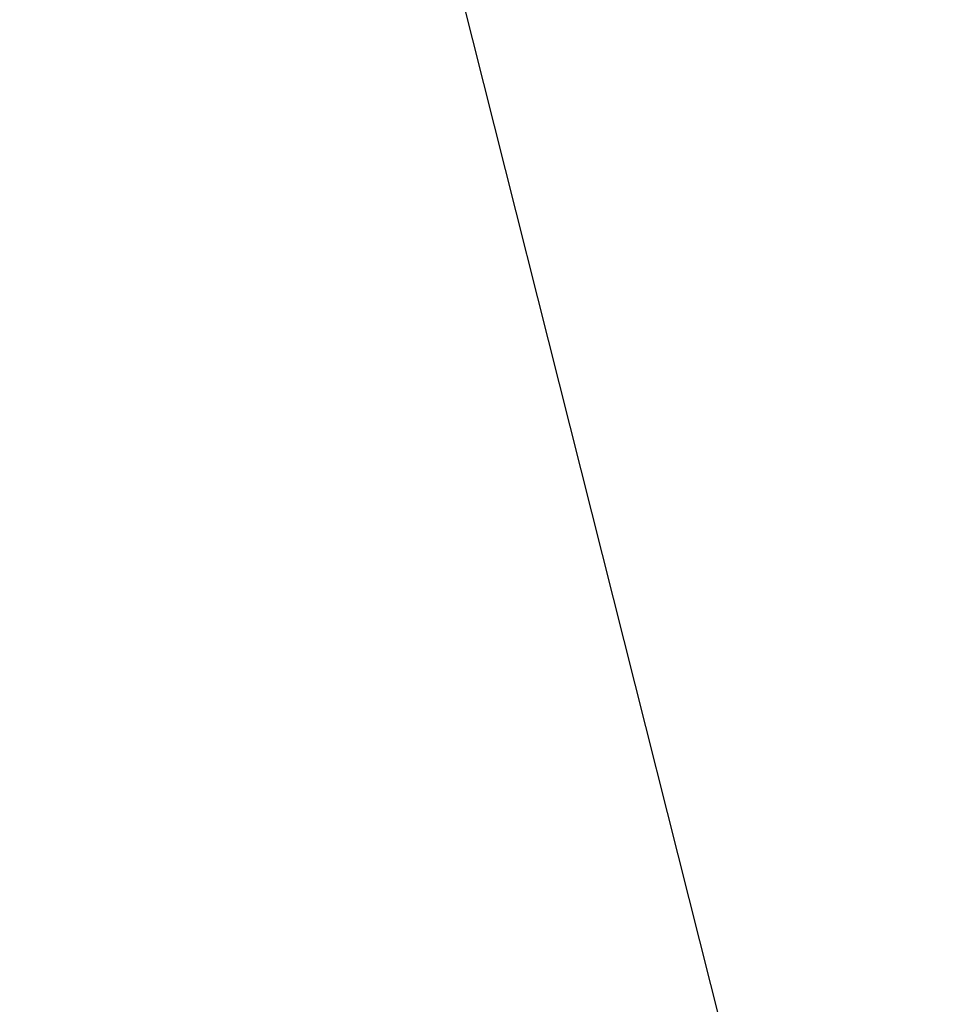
# Paper-space layout '_Isométrica' of a CAD drawing. Header units: millimetres. Extents: x -968 to -258, y -965 to -50.
# Tile 129 of 147: x -478.6 to -477.29, y -533.31 to -531.92. Entities that reach past the tile are written whole.
import ezdxf

# ---------------------------------------------------------------- set-up
doc = ezdxf.new("R2010")
doc.units = ezdxf.units.MM

psp = doc.layouts.new('_Isométrica')

# ---------------------------------------------------------------- linework, layer by layer
at = {"color": 7, "linetype": 'Continuous', "lineweight": 25, "flags": 128}
psp.add_lwpolyline([(-474.2035, -626.3433), (-472.9208, -620.3422), (-471.8837, -614.1432), (-471.094, -607.7572), (-470.5531, -601.1954), (-470.262, -594.4693), (-470.2211, -587.5906), (-470.4306, -580.5716), (-470.89, -573.4244), (-471.5986, -566.1616), (-472.5551, -558.796), (-473.7579, -551.3405), (-475.2047, -543.8081), (-476.8932, -536.2121), (-478.8203, -528.5658), (-480.9827, -520.8826), (-483.3765, -513.176), (-483.5228, -512.727)], dxfattribs=at)
at = {"color": 7, "linetype": 'Continuous', "lineweight": 25}
psp.add_open_spline([(-889.0084, -532.0729), (-888.2747, -533.9727), (-886.1498, -539.4744), (-882.4852, -548.5624), (-877.9547, -559.3211), (-873.2342, -570.0425), (-868.3304, -580.7193), (-863.246, -591.3441), (-857.9848, -601.9093), (-852.5505, -612.4076), (-846.947, -622.8316), (-841.1781, -633.1741), (-835.2479, -643.4278), (-829.1606, -653.5854), (-822.9204, -663.6399), (-816.5318, -673.5841), (-809.9992, -683.4111), (-803.3271, -693.114), (-796.5203, -702.686), (-789.5833, -712.1202), (-782.521, -721.4101), (-775.3383, -730.5491), (-768.0402, -739.5308), (-760.6317, -748.3488), (-753.118, -756.9968), (-745.5041, -765.4687), (-737.7953, -773.7586), (-729.9969, -781.8604), (-722.1143, -789.7685), (-714.1528, -797.4772), (-706.1178, -804.981), (-698.015, -812.2744), (-689.8497, -819.3522), (-681.6276, -826.2093), (-673.3543, -832.8407), (-665.0353, -839.2415), (-656.6764, -845.4071), (-648.2833, -851.3327), (-639.8616, -857.0141), (-631.4172, -862.447), (-622.9558, -867.6272), (-614.4833, -872.5506), (-606.0054, -877.2136), (-597.5282, -881.6124), (-589.0574, -885.7435), (-580.5992, -889.6035), (-572.1596, -893.1892), (-563.7446, -896.4976), (-555.3604, -899.5258), (-547.0132, -902.2714), (-538.7092, -904.7318), (-530.4545, -906.905), (-522.2557, -908.7889), (-514.119, -910.3819), (-506.0508, -911.6826), (-498.0575, -912.6899), (-490.1455, -913.403), (-482.3212, -913.8214), (-474.5909, -913.9451), (-466.9608, -913.7741), (-459.437, -913.3091), (-452.0255, -912.551), (-444.732, -911.5008), (-437.5618, -910.1603), (-430.521, -908.5299), (-423.612, -906.6165), (-416.8489, -904.4038), (-411.2642, -902.3523), (-407.991, -900.9299), (-406.8721, -900.4436)], degree=3, knots=[0, 0, 0, 0, 0.007997, 0.023159, 0.038319, 0.053479, 0.068637, 0.083795, 0.098952, 0.114109, 0.129265, 0.144421, 0.159576, 0.174732, 0.189888, 0.205044, 0.220201, 0.235359, 0.250517, 0.265676, 0.280836, 0.295997, 0.31116, 0.326324, 0.34149, 0.356658, 0.371827, 0.386999, 0.402172, 0.417349, 0.432527, 0.447708, 0.462892, 0.478078, 0.493267, 0.508458, 0.523652, 0.538849, 0.554049, 0.569251, 0.584455, 0.599661, 0.614868, 0.630077, 0.645286, 0.660495, 0.675703, 0.690909, 0.706112, 0.72131, 0.736503, 0.751688, 0.766865, 0.78203, 0.797183, 0.812321, 0.827442, 0.842544, 0.857626, 0.872685, 0.88772, 0.902731, 0.917716, 0.932675, 0.94761, 0.962521, 0.977409, 0.992278, 1, 1, 1, 1], dxfattribs=at)

doc.saveas('drawing.dxf')
